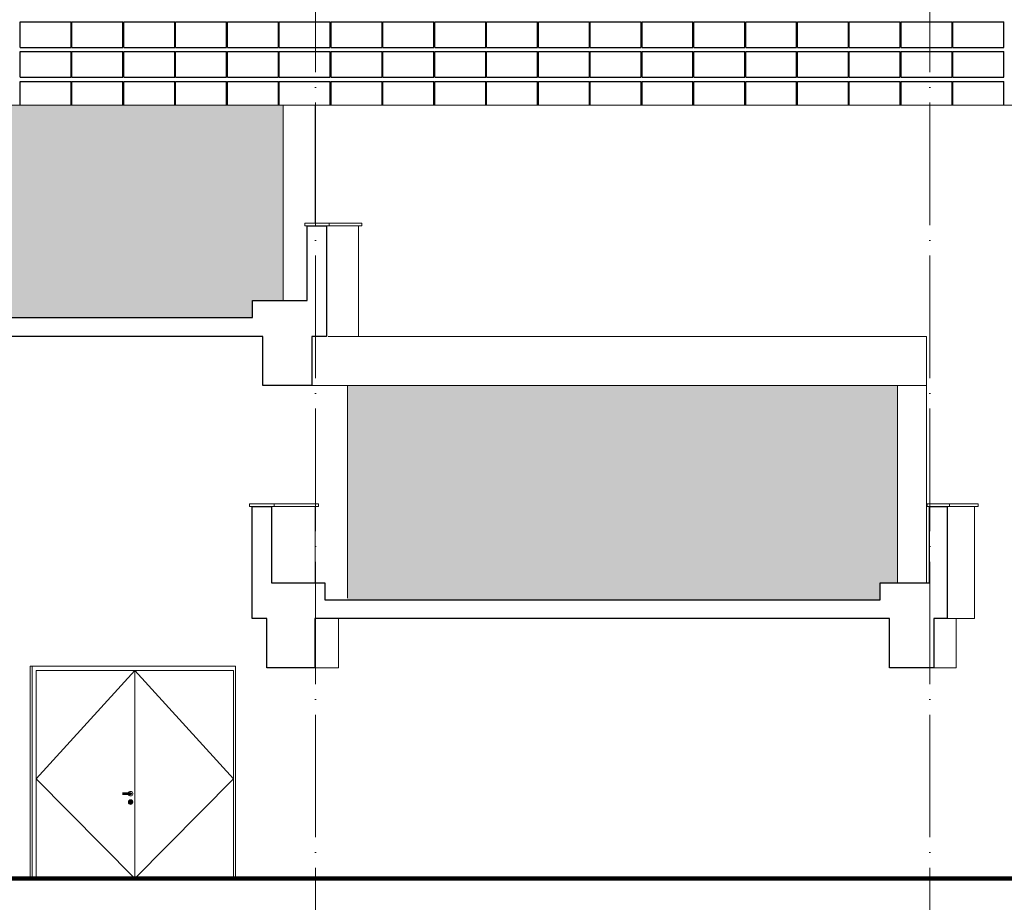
# Model space of a CAD drawing. Header units: millimetres. Extents: x 653421 to 888490, y -587092 to -202040.
# Tile 58 of 63: x 844954 to 856544, y -336954 to -326571. Entities that reach past the tile are written whole.
import ezdxf

# ---------------------------------------------------------------- set-up
doc = ezdxf.new("R2010")
doc.units = ezdxf.units.MM
doc.header["$LTSCALE"] = 0.05
doc.linetypes.add('ACAD_ISO04W100', pattern=[30, 24, -3, 0, -3])
doc.layers.get('0').update_dxf_attribs({"lineweight": 0})
for name, color, linetype, lineweight in [('001 Axis', 1, 'ACAD_ISO04W100', 13), ('013 Door & Window', 48, 'Continuous', 9), ('020 Slab', 7, 'Continuous', 15), ('A-Elev', 111, 'Continuous', 25), ('A-Sect-Thin', 31, 'Continuous', 25), ('CMP door mark', 1, 'Continuous', 0)]:
    doc.layers.add(name, color=color, linetype=linetype, lineweight=lineweight)

# ---------------------------------------------------------------- blocks, each defined once
blk = doc.blocks.new('223')
at = {"layer": 'A-Sect-Thin', "color": 252, "linetype": 'Continuous', "lineweight": 25}
for points in [[(12744, -902), (13344, -902)], [(12744, -1202), (12744, -902)], [(13344, -1202), (13344, -902)], [(13354, -902), (13954, -902)], [(13354, -1202), (13354, -902)], [(13954, -1202), (13954, -902)], [(13964, -902), (14564, -902)], [(13964, -1202), (13964, -902)], [(14564, -1202), (14564, -902)], [(14574, -902), (15174, -902)], [(14574, -1202), (14574, -902)], [(15174, -1202), (15174, -902)], [(15184, -902), (15784, -902)], [(15184, -1202), (15184, -902)], [(15784, -1202), (15784, -902)], [(15794, -902), (16394, -902)], [(15794, -1202), (15794, -902)], [(16394, -1202), (16394, -902)], [(16404, -902), (17004, -902)], [(16404, -1202), (16404, -902)], [(17004, -1202), (17004, -902)], [(17014, -902), (17614, -902)], [(17014, -1202), (17014, -902)], [(17614, -1202), (17614, -902)], [(17624, -902), (18224, -902)], [(17624, -1202), (17624, -902)], [(18224, -1202), (18224, -902)], [(18234, -902), (18834, -902)], [(18234, -1202), (18234, -902)], [(18834, -1202), (18834, -902)], [(18844, -902), (19444, -902)], [(18844, -1202), (18844, -902)], [(19444, -1202), (19444, -902)], [(19454, -902), (20054, -902)], [(19454, -1202), (19454, -902)], [(20054, -1202), (20054, -902)], [(20064, -902), (20664, -902)], [(20064, -1202), (20064, -902)], [(20664, -1202), (20664, -902)], [(20674, -902), (21274, -902)], [(20674, -1202), (20674, -902)], [(21274, -1202), (21274, -902)], [(21284, -902), (21884, -902)], [(21284, -1202), (21284, -902)], [(21884, -1202), (21884, -902)], [(21894, -902), (22494, -902)], [(21894, -1202), (21894, -902)], [(22494, -1202), (22494, -902)], [(22504, -902), (23104, -902)], [(22504, -1202), (22504, -902)], [(23104, -1202), (23104, -902)], [(23114, -902), (23714, -902)], [(23114, -1202), (23114, -902)], [(23714, -1202), (23714, -902)], [(23724, -902), (24324, -902)], [(23724, -1202), (23724, -902)], [(24324, -1202), (24324, -902)], [(12744, -1202), (13344, -1202)], [(12744, -1552), (12744, -1252)], [(12744, -1252), (13344, -1252)], [(13344, -1552), (13344, -1252)], [(13354, -1202), (13954, -1202)], [(13354, -1552), (13354, -1252)], [(13354, -1252), (13954, -1252)], [(13954, -1552), (13954, -1252)], [(13964, -1202), (14564, -1202)], [(13964, -1552), (13964, -1252)], [(13964, -1252), (14564, -1252)], [(14564, -1552), (14564, -1252)], [(14574, -1202), (15174, -1202)], [(14574, -1552), (14574, -1252)], [(14574, -1252), (15174, -1252)], [(15174, -1552), (15174, -1252)], [(15184, -1202), (15784, -1202)], [(15184, -1552), (15184, -1252)], [(15184, -1252), (15784, -1252)], [(15784, -1552), (15784, -1252)], [(15794, -1202), (16394, -1202)], [(15794, -1552), (15794, -1252)], [(15794, -1252), (16394, -1252)], [(16394, -1552), (16394, -1252)], [(16404, -1202), (17004, -1202)], [(16404, -1552), (16404, -1252)], [(16404, -1252), (17004, -1252)], [(17004, -1552), (17004, -1252)], [(17014, -1202), (17614, -1202)], [(17014, -1552), (17014, -1252)], [(17014, -1252), (17614, -1252)], [(17614, -1552), (17614, -1252)], [(17624, -1202), (18224, -1202)], [(17624, -1552), (17624, -1252)], [(17624, -1252), (18224, -1252)], [(18224, -1552), (18224, -1252)], [(18234, -1202), (18834, -1202)], [(18234, -1552), (18234, -1252)], [(18234, -1252), (18834, -1252)], [(18834, -1552), (18834, -1252)], [(18844, -1202), (19444, -1202)], [(18844, -1552), (18844, -1252)], [(18844, -1252), (19444, -1252)], [(19444, -1552), (19444, -1252)], [(19454, -1202), (20054, -1202)], [(19454, -1552), (19454, -1252)], [(19454, -1252), (20054, -1252)], [(20054, -1552), (20054, -1252)], [(20064, -1202), (20664, -1202)], [(20064, -1552), (20064, -1252)], [(20064, -1252), (20664, -1252)], [(20664, -1552), (20664, -1252)], [(20674, -1202), (21274, -1202)], [(20674, -1552), (20674, -1252)], [(20674, -1252), (21274, -1252)], [(21274, -1552), (21274, -1252)], [(21284, -1202), (21884, -1202)], [(21284, -1552), (21284, -1252)], [(21284, -1252), (21884, -1252)], [(21884, -1552), (21884, -1252)], [(21894, -1202), (22494, -1202)], [(21894, -1552), (21894, -1252)], [(21894, -1252), (22494, -1252)], [(22494, -1552), (22494, -1252)], [(22504, -1202), (23104, -1202)], [(22504, -1552), (22504, -1252)], [(22504, -1252), (23104, -1252)], [(23104, -1552), (23104, -1252)], [(23114, -1202), (23714, -1202)], [(23114, -1552), (23114, -1252)], [(23114, -1252), (23714, -1252)], [(23714, -1552), (23714, -1252)], [(23724, -1202), (24324, -1202)], [(23724, -1552), (23724, -1252)], [(23724, -1252), (24324, -1252)], [(24324, -1552), (24324, -1252)], [(12744, -1552), (13344, -1552)], [(12744, -1602), (13344, -1602)], [(12744, -1882), (12744, -1602)], [(13344, -1882), (13344, -1602)], [(13354, -1552), (13954, -1552)], [(13354, -1602), (13954, -1602)], [(13354, -1882), (13354, -1602)], [(13954, -1882), (13954, -1602)], [(13964, -1552), (14564, -1552)], [(13964, -1602), (14564, -1602)], [(13964, -1882), (13964, -1602)], [(14564, -1882), (14564, -1602)], [(14574, -1552), (15174, -1552)], [(14574, -1602), (15174, -1602)], [(14574, -1882), (14574, -1602)], [(15174, -1882), (15174, -1602)], [(15184, -1552), (15784, -1552)], [(15184, -1602), (15784, -1602)], [(15184, -1882), (15184, -1602)], [(15784, -1882), (15784, -1602)], [(15794, -1552), (16394, -1552)], [(15794, -1602), (16394, -1602)], [(15794, -1882), (15794, -1602)], [(16394, -1882), (16394, -1602)], [(16404, -1552), (17004, -1552)], [(16404, -1882), (16404, -1602)], [(16404, -1602), (17004, -1602)], [(17004, -1882), (17004, -1602)], [(17014, -1552), (17614, -1552)], [(17014, -1602), (17614, -1602)], [(17014, -1882), (17014, -1602)], [(17614, -1882), (17614, -1602)], [(17624, -1552), (18224, -1552)], [(17624, -1602), (18224, -1602)], [(17624, -1882), (17624, -1602)], [(18224, -1882), (18224, -1602)], [(18234, -1552), (18834, -1552)], [(18234, -1602), (18834, -1602)], [(18234, -1882), (18234, -1602)], [(18834, -1882), (18834, -1602)], [(18844, -1552), (19444, -1552)], [(18844, -1602), (19444, -1602)], [(18844, -1882), (18844, -1602)], [(19444, -1882), (19444, -1602)], [(19454, -1552), (20054, -1552)], [(19454, -1602), (20054, -1602)], [(19454, -1882), (19454, -1602)], [(20054, -1882), (20054, -1602)], [(20064, -1552), (20664, -1552)], [(20064, -1602), (20664, -1602)], [(20064, -1882), (20064, -1602)], [(20664, -1882), (20664, -1602)], [(20674, -1552), (21274, -1552)], [(20674, -1602), (21274, -1602)], [(20674, -1882), (20674, -1602)], [(21274, -1882), (21274, -1602)], [(21284, -1552), (21884, -1552)], [(21284, -1602), (21884, -1602)], [(21284, -1882), (21284, -1602)], [(21884, -1882), (21884, -1602)], [(21894, -1552), (22494, -1552)], [(21894, -1602), (22494, -1602)], [(21894, -1882), (21894, -1602)], [(22494, -1882), (22494, -1602)], [(22504, -1552), (23104, -1552)], [(22504, -1602), (23104, -1602)], [(22504, -1882), (22504, -1602)], [(23104, -1882), (23104, -1602)], [(23114, -1552), (23714, -1552)], [(23114, -1602), (23714, -1602)], [(23114, -1882), (23114, -1602)], [(23714, -1882), (23714, -1602)], [(23724, -1552), (24324, -1552)], [(23724, -1602), (24324, -1602)], [(23724, -1882), (23724, -1602)], [(24324, -1882), (24324, -1602)]]:
    blk.add_lwpolyline(points, dxfattribs=at)

msp = doc.modelspace()

# ---------------------------------------------------------------- hatches: boundary and pattern name
at = {"lineweight": 0}
h = msp.add_hatch(color=251, dxfattribs=at)
h.paths.add_polyline_path([(855286, -330875), (848815, -330875), (848815, -333395), (855085, -333395), (855085, -333195), (855286, -333195)])
h.paths.add_polyline_path([(840615, -330076), (847696, -330076), (847696, -329876), (848055, -329876), (848055, -327576), (840615, -327576)])

# ---------------------------------------------------------------- linework, layer by layer
for p, q in [((848982, -328966, -90354), (848309, -328966, -90354)), ((848309, -328996), (848309, -328966, -90354)), ((848982, -328996), (848309, -328996)), ((848596, -328996), (848596, -328966, -90354)), ((848982, -328996, 0), (848982, -328966, -90354)), ((855627, -333195), (855627, -330296)), ((848472, -332266), (847659, -332266)), ((847659, -332296), (847659, -332266)), ((847949, -332296), (847949, -332266)), ((848472, -332296), (848472, -332266)), ((856235, -332266), (855635, -332266)), ((855635, -332296), (855635, -332266)), ((855900, -332296), (855900, -332266)), ((856235, -332296), (856235, -332266)), ((848472, -332296), (847659, -332296)), ((856235, -332296), (855635, -332296))]:
    msp.add_line(p, q, dxfattribs=at)
at = {"lineweight": 100}
msp.add_lwpolyline([(745121, -326851), (756177, -326776), (765613, -326776), (773217, -326861), (775172, -326861), (775172, -327216), (775356, -327216), (775356, -328610), (785841, -330176), (793486, -330516), (801056, -331686), (807965, -333596), (820339, -333596), (820339, -336676), (875763, -336676)], dxfattribs=at)
at = {"lineweight": 0}
for points in [[(866149, -327576), (839974, -327576)], [(848942, -328996), (848942, -330296)], [(848586, -330296), (855627, -330296)], [(848393, -330876), (848724, -330875)], [(848432, -332296), (848432, -333195)], [(856195, -332296), (856195, -333615)], [(848708, -334195), (848708, -333615)], [(855839, -333615), (856195, -333615)], [(855977, -334195), (855977, -333616)], [(848391, -334195), (848708, -334195)], [(855675, -334195), (855977, -334195)], [(875763, -336676), (820339, -336676)], [(830783, -336675), (871066, -336675)]]:
    msp.add_lwpolyline(points, dxfattribs=at)
at = {"lineweight": 0, "elevation": -90354}
msp.add_lwpolyline([(848432, -327576), (848432, -328966)], dxfattribs=at)
at = {"lineweight": 30}
for points in [[(840235, -330296), (840235, -330876), (839673, -330876), (839673, -330296), (839503, -330296), (839503, -328996), (839726, -328996), (839726, -329876), (840342, -329876), (840342, -330076), (847696, -330076), (847696, -329876), (848339, -329876), (848339, -328996), (848566, -328996), (848566, -330296), (848393, -330296), (848393, -330876), (847816, -330876), (847816, -330296), (847662, -330296)], [(855194, -333615), (854983, -333615), (848429, -333615), (848429, -334195), (847863, -334195), (847863, -333615), (847689, -333615), (847689, -332296), (847919, -332296), (847919, -333195), (848546, -333195), (848546, -333395), (855085, -333395), (855085, -333195), (855665, -333195), (855665, -332296), (855871, -332296), (855871, -333615), (855713, -333615), (855713, -334195), (855194, -334195)]]:
    msp.add_lwpolyline(points, close=True, dxfattribs=at)
msp.add_lwpolyline([(845100, -334176), (845076, -334176), (845076, -336676)])
msp.add_lwpolyline([(845100, -336676), (847496, -336676), (847496, -334176), (845100, -334176)], close=True)
at = {"layer": '001 Axis', "ltscale": 1200}
for p, q in [((848435, -339787), (848435, -299592)), ((855666, -339787), (855666, -299592))]:
    msp.add_line(p, q, dxfattribs=at)
at = {"layer": '013 Door & Window', "color": 7, "lineweight": 13}
for p, q in [((845100, -334176), (845100, -336676)), ((845150, -334226), (847470, -334226)), ((847370, -334176), (845250, -334176)), ((847470, -334226), (847470, -336676))]:
    msp.add_line(p, q, dxfattribs=at)
at = {"layer": '013 Door & Window', "color": 7, "linetype": 'Continuous', "lineweight": 13}
for p, q in [((845150, -336676), (845150, -334226)), ((846310, -334226), (846310, -336676))]:
    msp.add_line(p, q, dxfattribs=at)
at = {"layer": '013 Door & Window', "color": 7, "lineweight": 0}
for p, q in [((846164, -335669), (846246, -335669)), ((846246, -335669), (846164, -335669)), ((846164, -335672), (846247, -335672)), ((846247, -335672), (846164, -335672)), ((846164, -335676), (846247, -335676)), ((846247, -335676), (846164, -335676)), ((846247, -335679), (846164, -335679)), ((846164, -335679), (846247, -335679)), ((846246, -335682), (846164, -335682)), ((846164, -335682), (846246, -335682)), ((846246, -335666), (846165, -335666)), ((846165, -335667), (846246, -335667)), ((846246, -335667), (846165, -335667)), ((846246, -335684), (846165, -335684)), ((846165, -335684), (846246, -335684)), ((846165, -335686), (846246, -335686)), ((846237, -335762), (846234, -335771)), ((846237, -335662), (846236, -335666)), ((846236, -335666), (846262, -335666)), ((846262, -335686), (846236, -335686)), ((846236, -335686), (846237, -335689)), ((846243, -335655), (846237, -335662)), ((846237, -335689), (846243, -335696)), ((846237, -335762), (846243, -335755)), ((846243, -335755), (846237, -335762)), ((846243, -335755), (846237, -335762)), ((846237, -335762), (846237, -335762)), ((846237, -335762), (846237, -335762)), ((846251, -335650), (846243, -335655)), ((846243, -335696), (846251, -335701)), ((846243, -335755), (846251, -335750)), ((846251, -335750), (846243, -335755)), ((846251, -335750), (846243, -335755)), ((846243, -335755), (846243, -335755)), ((846243, -335755), (846243, -335755)), ((846253, -335767), (846243, -335755)), ((846243, -335755), (846253, -335767)), ((846254, -335666), (846246, -335666)), ((846246, -335666), (846246, -335667)), ((846246, -335667), (846246, -335666)), ((846246, -335667), (846256, -335667)), ((846256, -335667), (846246, -335667)), ((846246, -335667), (846246, -335669)), ((846246, -335669), (846246, -335667)), ((846246, -335669), (846257, -335669)), ((846257, -335669), (846246, -335669)), ((846246, -335669), (846247, -335672)), ((846247, -335672), (846246, -335669)), ((846247, -335679), (846246, -335682)), ((846246, -335682), (846247, -335679)), ((846257, -335682), (846246, -335682)), ((846246, -335682), (846246, -335684)), ((846246, -335682), (846257, -335682)), ((846246, -335684), (846246, -335682)), ((846256, -335684), (846246, -335684)), ((846246, -335684), (846246, -335686)), ((846246, -335686), (846246, -335684)), ((846246, -335684), (846256, -335684)), ((846246, -335686), (846254, -335686)), ((846247, -335672), (846258, -335672)), ((846258, -335672), (846247, -335672)), ((846247, -335672), (846247, -335676)), ((846247, -335676), (846247, -335672)), ((846258, -335676), (846247, -335676)), ((846247, -335676), (846247, -335679)), ((846247, -335676), (846258, -335676)), ((846247, -335679), (846247, -335676)), ((846258, -335679), (846247, -335679)), ((846247, -335679), (846258, -335679)), ((846260, -335649), (846251, -335650)), ((846251, -335701), (846260, -335703)), ((846251, -335750), (846260, -335749)), ((846260, -335749), (846251, -335750)), ((846260, -335749), (846251, -335750)), ((846251, -335750), (846251, -335750)), ((846251, -335750), (846251, -335750)), ((846251, -335750), (846255, -335761)), ((846255, -335761), (846251, -335750)), ((846253, -335764), (846254, -335762)), ((846254, -335762), (846253, -335764)), ((846260, -335666), (846254, -335666)), ((846254, -335666), (846256, -335667)), ((846256, -335667), (846254, -335666)), ((846256, -335684), (846254, -335686)), ((846254, -335686), (846256, -335684)), ((846254, -335686), (846260, -335686)), ((846256, -335760), (846254, -335762)), ((846254, -335762), (846255, -335761)), ((846255, -335761), (846256, -335760)), ((846256, -335667), (846263, -335667)), ((846263, -335667), (846256, -335667)), ((846256, -335667), (846257, -335669)), ((846257, -335669), (846256, -335667)), ((846257, -335682), (846256, -335684)), ((846256, -335684), (846257, -335682)), ((846263, -335684), (846256, -335684)), ((846256, -335684), (846263, -335684)), ((846256, -335760), (846258, -335759)), ((846258, -335759), (846256, -335760)), ((846257, -335669), (846265, -335669)), ((846265, -335669), (846257, -335669)), ((846257, -335669), (846258, -335672)), ((846258, -335672), (846257, -335669)), ((846258, -335679), (846257, -335682)), ((846257, -335682), (846258, -335679)), ((846265, -335682), (846257, -335682)), ((846257, -335682), (846265, -335682)), ((846258, -335672), (846267, -335672)), ((846267, -335672), (846258, -335672)), ((846258, -335672), (846258, -335676)), ((846258, -335676), (846258, -335672)), ((846258, -335676), (846267, -335676)), ((846267, -335676), (846258, -335676)), ((846258, -335676), (846258, -335679)), ((846258, -335679), (846258, -335676)), ((846267, -335679), (846258, -335679)), ((846258, -335679), (846267, -335679)), ((846258, -335759), (846260, -335758)), ((846260, -335758), (846258, -335759)), ((846270, -335650), (846260, -335649)), ((846262, -335666), (846260, -335666)), ((846260, -335666), (846263, -335667)), ((846263, -335667), (846260, -335666)), ((846263, -335684), (846260, -335686)), ((846260, -335686), (846263, -335684)), ((846260, -335686), (846262, -335686)), ((846260, -335703), (846270, -335701)), ((846260, -335749), (846260, -335749)), ((846270, -335750), (846260, -335749)), ((846260, -335749), (846260, -335758)), ((846260, -335758), (846260, -335749)), ((846260, -335749), (846260, -335749)), ((846260, -335749), (846270, -335750)), ((846270, -335750), (846260, -335749)), ((846260, -335758), (846263, -335759)), ((846263, -335759), (846260, -335758)), ((846262, -335666), (846265, -335667)), ((846265, -335667), (846262, -335666)), ((846265, -335684), (846262, -335686)), ((846262, -335686), (846265, -335684)), ((846263, -335667), (846265, -335667)), ((846265, -335667), (846263, -335667)), ((846263, -335667), (846265, -335669)), ((846265, -335669), (846263, -335667)), ((846265, -335682), (846263, -335684)), ((846263, -335684), (846265, -335682)), ((846265, -335684), (846263, -335684)), ((846263, -335684), (846265, -335684)), ((846263, -335759), (846265, -335760)), ((846265, -335760), (846263, -335759)), ((846265, -335667), (846268, -335669)), ((846268, -335669), (846265, -335667)), ((846265, -335669), (846268, -335669)), ((846268, -335669), (846265, -335669)), ((846265, -335669), (846267, -335672)), ((846267, -335672), (846265, -335669)), ((846267, -335679), (846265, -335682)), ((846265, -335682), (846267, -335679)), ((846268, -335682), (846265, -335684)), ((846268, -335682), (846265, -335682)), ((846265, -335684), (846268, -335682)), ((846265, -335682), (846268, -335682)), ((846265, -335760), (846266, -335761)), ((846266, -335761), (846265, -335760)), ((846266, -335761), (846270, -335750)), ((846270, -335750), (846266, -335761)), ((846266, -335761), (846267, -335762)), ((846267, -335762), (846266, -335761)), ((846267, -335672), (846270, -335672)), ((846270, -335672), (846267, -335672)), ((846267, -335672), (846267, -335676)), ((846267, -335676), (846267, -335672)), ((846270, -335676), (846267, -335676)), ((846267, -335676), (846267, -335679)), ((846267, -335676), (846270, -335676)), ((846267, -335679), (846267, -335676)), ((846270, -335679), (846267, -335679)), ((846267, -335679), (846270, -335679)), ((846267, -335762), (846268, -335764)), ((846268, -335764), (846267, -335762)), ((846268, -335669), (846270, -335672)), ((846270, -335672), (846268, -335669)), ((846270, -335679), (846268, -335682)), ((846268, -335682), (846270, -335679)), ((846278, -335755), (846268, -335767)), ((846268, -335767), (846278, -335755)), ((846278, -335655), (846270, -335650)), ((846270, -335672), (846270, -335676)), ((846270, -335676), (846270, -335672)), ((846270, -335676), (846270, -335679)), ((846270, -335679), (846270, -335676)), ((846270, -335701), (846278, -335696)), ((846270, -335750), (846270, -335750)), ((846270, -335750), (846278, -335755)), ((846278, -335755), (846270, -335750)), ((846270, -335750), (846270, -335750)), ((846278, -335755), (846270, -335750)), ((846284, -335662), (846278, -335655)), ((846278, -335696), (846284, -335689)), ((846278, -335755), (846278, -335755)), ((846278, -335755), (846284, -335762)), ((846284, -335762), (846278, -335755)), ((846278, -335755), (846278, -335755)), ((846284, -335762), (846278, -335755)), ((846287, -335671), (846284, -335662)), ((846284, -335689), (846287, -335680)), ((846284, -335762), (846284, -335762)), ((846287, -335771), (846284, -335762)), ((846284, -335762), (846284, -335762)), ((846287, -335680), (846287, -335671)), ((846234, -335771), (846237, -335762)), ((846237, -335762), (846234, -335771)), ((846234, -335780), (846234, -335771)), ((846234, -335771), (846234, -335771)), ((846234, -335771), (846234, -335780)), ((846234, -335771), (846234, -335771)), ((846255, -335775), (846234, -335771)), ((846234, -335771), (846234, -335780)), ((846234, -335771), (846255, -335775)), ((846255, -335777), (846234, -335780)), ((846234, -335780), (846255, -335777)), ((846237, -335789), (846234, -335780)), ((846234, -335780), (846234, -335780)), ((846234, -335780), (846237, -335789)), ((846234, -335780), (846234, -335780)), ((846234, -335780), (846237, -335789)), ((846255, -335773), (846237, -335762)), ((846237, -335762), (846255, -335773)), ((846255, -335779), (846237, -335789)), ((846237, -335789), (846255, -335779)), ((846237, -335789), (846237, -335789)), ((846237, -335789), (846243, -335796)), ((846243, -335796), (846237, -335789)), ((846237, -335789), (846237, -335789)), ((846237, -335789), (846243, -335796)), ((846255, -335782), (846243, -335796)), ((846243, -335796), (846255, -335782)), ((846243, -335796), (846251, -335801)), ((846251, -335801), (846243, -335796)), ((846243, -335796), (846243, -335796)), ((846243, -335796), (846251, -335801)), ((846243, -335796), (846243, -335796)), ((846251, -335801), (846256, -335789)), ((846256, -335789), (846251, -335801)), ((846260, -335803), (846251, -335801)), ((846251, -335801), (846251, -335801)), ((846251, -335801), (846260, -335803)), ((846251, -335801), (846260, -335803)), ((846251, -335801), (846251, -335801)), ((846253, -335767), (846253, -335764)), ((846253, -335764), (846253, -335767)), ((846254, -335769), (846253, -335767)), ((846253, -335767), (846253, -335767)), ((846253, -335767), (846254, -335769)), ((846255, -335771), (846254, -335769)), ((846254, -335769), (846255, -335771)), ((846255, -335773), (846255, -335771)), ((846255, -335771), (846255, -335788)), ((846255, -335775), (846255, -335773)), ((846255, -335777), (846255, -335775)), ((846255, -335779), (846255, -335777)), ((846255, -335782), (846255, -335779)), ((846255, -335788), (846255, -335782)), ((846256, -335789), (846255, -335788)), ((846255, -335788), (846256, -335790)), ((846256, -335790), (846256, -335789)), ((846257, -335791), (846256, -335790)), ((846256, -335790), (846257, -335791)), ((846258, -335793), (846257, -335791)), ((846257, -335791), (846258, -335793)), ((846260, -335793), (846258, -335793)), ((846258, -335793), (846260, -335793)), ((846261, -335793), (846260, -335793)), ((846260, -335793), (846260, -335803)), ((846260, -335803), (846260, -335793)), ((846260, -335793), (846260, -335793)), ((846260, -335793), (846261, -335793)), ((846270, -335801), (846260, -335803)), ((846260, -335803), (846270, -335801)), ((846260, -335803), (846270, -335801)), ((846260, -335803), (846260, -335803)), ((846260, -335803), (846260, -335803)), ((846263, -335793), (846261, -335793)), ((846261, -335793), (846263, -335793)), ((846264, -335791), (846263, -335793)), ((846263, -335793), (846264, -335791)), ((846265, -335790), (846264, -335791)), ((846264, -335791), (846265, -335790)), ((846284, -335762), (846265, -335773)), ((846265, -335773), (846284, -335762)), ((846267, -335769), (846265, -335771)), ((846265, -335771), (846267, -335769)), ((846265, -335775), (846287, -335771)), ((846287, -335771), (846265, -335775)), ((846265, -335771), (846265, -335773)), ((846265, -335788), (846265, -335771)), ((846265, -335773), (846265, -335775)), ((846265, -335775), (846265, -335777)), ((846265, -335777), (846287, -335780)), ((846287, -335780), (846265, -335777)), ((846265, -335777), (846265, -335779)), ((846265, -335779), (846284, -335789)), ((846284, -335789), (846265, -335779)), ((846265, -335779), (846265, -335782)), ((846265, -335782), (846278, -335796)), ((846265, -335782), (846265, -335788)), ((846278, -335796), (846265, -335782)), ((846265, -335788), (846265, -335789)), ((846265, -335790), (846265, -335788)), ((846265, -335789), (846270, -335801)), ((846270, -335801), (846265, -335789)), ((846265, -335789), (846265, -335790)), ((846268, -335767), (846267, -335769)), ((846267, -335769), (846268, -335767)), ((846268, -335764), (846268, -335767)), ((846268, -335767), (846268, -335764)), ((846268, -335767), (846268, -335767)), ((846268, -335767), (846268, -335767)), ((846278, -335796), (846270, -335801)), ((846270, -335801), (846278, -335796)), ((846270, -335801), (846278, -335796)), ((846270, -335801), (846270, -335801)), ((846270, -335801), (846270, -335801)), ((846284, -335789), (846278, -335796)), ((846278, -335796), (846284, -335789)), ((846278, -335796), (846284, -335789)), ((846278, -335796), (846278, -335796)), ((846278, -335796), (846278, -335796)), ((846284, -335762), (846287, -335771)), ((846287, -335771), (846284, -335762)), ((846287, -335780), (846284, -335789)), ((846284, -335789), (846287, -335780)), ((846284, -335789), (846287, -335780)), ((846284, -335789), (846284, -335789)), ((846284, -335789), (846284, -335789)), ((846287, -335771), (846287, -335771)), ((846287, -335771), (846287, -335771)), ((846287, -335771), (846287, -335780)), ((846287, -335780), (846287, -335771)), ((846287, -335780), (846287, -335771)), ((846287, -335780), (846287, -335780)), ((846287, -335780), (846287, -335780))]:
    msp.add_line(p, q, dxfattribs=at)
at = {"layer": '013 Door & Window', "color": 7, "linetype": 'Continuous', "lineweight": 0}
for p, q in [((846246, -335666), (846165, -335666)), ((846246, -335686), (846165, -335686)), ((846234, -335771), (846237, -335762)), ((846236, -335666), (846237, -335662)), ((846237, -335689), (846236, -335686)), ((846237, -335662), (846243, -335655)), ((846243, -335696), (846237, -335689)), ((846237, -335762), (846243, -335755)), ((846243, -335655), (846251, -335650)), ((846251, -335701), (846243, -335696)), ((846243, -335755), (846251, -335750)), ((846254, -335666), (846246, -335666)), ((846254, -335686), (846246, -335686)), ((846251, -335650), (846260, -335649)), ((846260, -335703), (846251, -335701)), ((846251, -335750), (846260, -335749)), ((846254, -335762), (846253, -335764)), ((846260, -335666), (846254, -335666)), ((846260, -335686), (846254, -335686)), ((846255, -335761), (846254, -335762)), ((846256, -335760), (846255, -335761)), ((846256, -335667), (846257, -335669)), ((846257, -335682), (846256, -335684)), ((846258, -335759), (846256, -335760)), ((846257, -335669), (846258, -335672)), ((846258, -335679), (846257, -335682)), ((846258, -335672), (846258, -335676)), ((846258, -335676), (846258, -335679)), ((846260, -335758), (846258, -335759)), ((846260, -335649), (846270, -335650)), ((846262, -335666), (846260, -335666)), ((846262, -335686), (846260, -335686)), ((846270, -335701), (846260, -335703)), ((846260, -335749), (846270, -335750)), ((846263, -335759), (846260, -335758)), ((846262, -335666), (846265, -335667)), ((846265, -335684), (846262, -335686)), ((846263, -335667), (846265, -335669)), ((846265, -335682), (846263, -335684)), ((846265, -335760), (846263, -335759)), ((846265, -335667), (846268, -335669)), ((846265, -335669), (846267, -335672)), ((846267, -335679), (846265, -335682)), ((846268, -335682), (846265, -335684)), ((846266, -335761), (846265, -335760)), ((846267, -335762), (846266, -335761)), ((846267, -335672), (846267, -335676)), ((846267, -335676), (846267, -335679)), ((846268, -335764), (846267, -335762)), ((846268, -335669), (846270, -335672)), ((846270, -335679), (846268, -335682)), ((846270, -335650), (846278, -335655)), ((846270, -335672), (846270, -335676)), ((846270, -335676), (846270, -335679)), ((846278, -335696), (846270, -335701)), ((846270, -335750), (846278, -335755)), ((846278, -335655), (846284, -335662)), ((846284, -335689), (846278, -335696)), ((846278, -335755), (846284, -335762)), ((846284, -335662), (846287, -335671)), ((846287, -335680), (846284, -335689)), ((846284, -335762), (846287, -335771)), ((846287, -335671), (846287, -335680)), ((846234, -335780), (846234, -335771)), ((846237, -335789), (846234, -335780)), ((846243, -335796), (846237, -335789)), ((846251, -335801), (846243, -335796)), ((846260, -335803), (846251, -335801)), ((846253, -335764), (846253, -335767)), ((846253, -335767), (846253, -335767)), ((846254, -335769), (846253, -335767)), ((846255, -335773), (846255, -335771)), ((846255, -335773), (846255, -335775)), ((846255, -335775), (846255, -335777)), ((846255, -335777), (846255, -335779)), ((846255, -335779), (846255, -335782)), ((846255, -335782), (846255, -335788)), ((846256, -335789), (846255, -335788)), ((846256, -335789), (846256, -335790)), ((846257, -335791), (846256, -335790)), ((846258, -335793), (846257, -335791)), ((846260, -335793), (846258, -335793)), ((846260, -335793), (846260, -335793)), ((846260, -335793), (846261, -335793)), ((846270, -335801), (846260, -335803)), ((846263, -335793), (846261, -335793)), ((846264, -335791), (846263, -335793)), ((846265, -335790), (846264, -335791)), ((846265, -335771), (846267, -335769)), ((846265, -335771), (846265, -335773)), ((846265, -335773), (846265, -335775)), ((846265, -335775), (846265, -335777)), ((846265, -335777), (846265, -335779)), ((846265, -335779), (846265, -335782)), ((846265, -335782), (846265, -335788)), ((846265, -335789), (846265, -335788)), ((846265, -335789), (846265, -335790)), ((846267, -335769), (846268, -335767)), ((846268, -335767), (846268, -335764)), ((846268, -335767), (846268, -335767)), ((846278, -335796), (846270, -335801)), ((846284, -335789), (846278, -335796)), ((846287, -335780), (846284, -335789)), ((846287, -335771), (846287, -335780))]:
    msp.add_line(p, q, dxfattribs=at)
at = {"layer": '020 Slab', "ltscale": 500}
for points in [[(848055, -329876), (848055, -327576)], [(848724, -330875), (855627, -330875)], [(848815, -333376), (848815, -330875)], [(855286, -333195), (855286, -330875)]]:
    msp.add_lwpolyline(points, dxfattribs=at)
at = {"layer": 'CMP door mark'}
msp.add_lwpolyline([(846310, -334226), (845150, -335501), (846310, -336676), (847470, -335501), (846310, -334226)], dxfattribs=at)

# ---------------------------------------------------------------- block references
at = {"layer": 'A-Elev', "color": 3, "linetype": 'Continuous', "lineweight": 30}
msp.add_blockref('223', (832216, -325694, 8258), dxfattribs=at)

doc.saveas('drawing.dxf')
